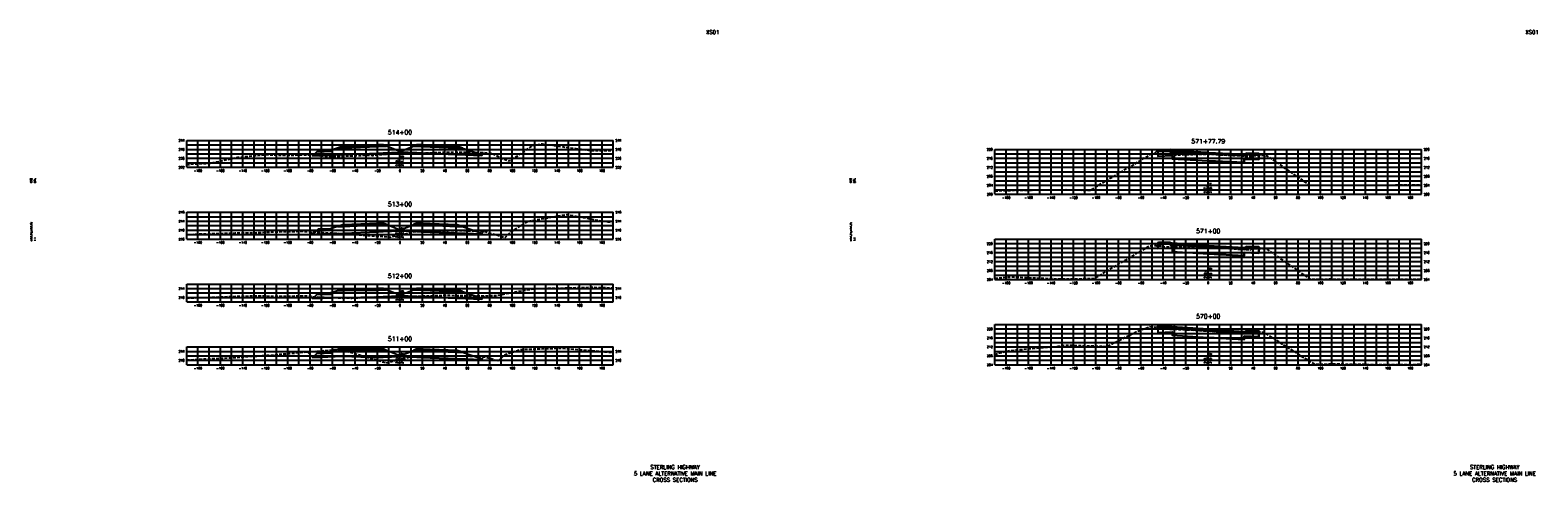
# Model space of a CAD drawing. Extents: x 37 to 10140, y -1968 to 9206.
# Tile 103 of 105: x 8067 to 9410, y 6776 to 7178. Entities that reach past the tile are written whole.
import ezdxf
from ezdxf.enums import TextEntityAlignment as Align

# ---------------------------------------------------------------- set-up
doc = ezdxf.new("R2010")
doc.units = 0
doc.header["$LTSCALE"] = 20
doc.header["$MEASUREMENT"] = 0
doc.linetypes.add('HIDDEN_050%', pattern=[0.1875, 0.125, -0.0625])
for name, color, linetype in [('S-AT-TXT175', 6, 'Continuous'), ('S-AT-TXT80', 1, 'Continuous'), ('XDATUM', 3, 'Continuous'), ('XEG', 1, 'HIDDEN_050%'), ('XFG', 2, 'Continuous'), ('XGRID', 251, 'Continuous'), ('XGRIDT', 2, 'Continuous'), ('XREF-BORDER', 7, 'Continuous')]:
    doc.layers.add(name, color=color, linetype=linetype)
doc.styles.add('L100', font='simplex.shx', dxfattribs={"height": 2})
doc.styles.add('L175', font='ROMANSM.shx', dxfattribs={"height": 3.5})
doc.styles.add('L80', font='ROMANSM.shx', dxfattribs={"height": 1.6})

# ---------------------------------------------------------------- blocks, each defined once
blk = doc.blocks.new('03025_00_att1')
at = {"layer": 'S-AT-TXT175', "style": 'L175'}
for tag, p in [('NUM', (32.402, 20.822)), ('LINE1', (30.64, 1.444)), ('LINE2', (30.64, 1.161)), ('LINE3', (30.64, 0.877))]:
    blk.add_attdef(tag, text='', height=0.175, dxfattribs=at).set_placement(p, align=Align.CENTER)
at = {"layer": 'S-AT-TXT80', "style": 'L80'}
for tag, p in [('DESIGNED', (2.094, 14.201)), ('CHECKED', (2.265, 14.201)), ('DRAFTED', (2.436, 14.201)), ('PCTB', (2.094, 11.605)), ('PSCALE', (2.265, 11.605)), ('PVIEW', (2.436, 11.605))]:
    blk.add_attdef(tag, p, '', height=0.08, rotation=90, dxfattribs=at)

msp = doc.modelspace()

# ---------------------------------------------------------------- linework, layer by layer
at = {"layer": 'XDATUM', "flags": 128}
for points in [[(8318, 7066.7), (8318.4, 7066.3), (8345, 7067.3), (8377, 7068.6), (8381, 7068.8), (8396, 7069.4), (8411, 7068.8), (8415, 7068.6), (8447, 7067.3), (8469, 7066.5), (8469, 7067.4), (8470.8, 7069.2)], [(9067.8, 7068.1), (9071, 7071.3), (9071, 7066), (9084, 7066.5), (9084, 7063.5), (9116, 7061.9), (9148, 7060.4), (9148, 7063.4), (9161, 7062.9), (9161, 7068.3), (9162.5, 7066.8)], [(8316, 6998.7), (8318.4, 6996.3), (8345, 6997.3), (8377, 6998.6), (8381, 6998.8), (8396, 6999.4), (8411, 6998.8), (8415, 6998.6), (8447, 6997.3), (8469, 6996.5), (8469, 6997.4), (8470.7, 6999)], [(9068.4, 6986.2), (9071, 6988.8), (9071, 6983.5), (9084, 6984), (9084, 6980.9), (9116, 6979), (9148, 6977.1), (9148, 6980.2), (9161, 6979.6), (9161, 6985), (9162.3, 6983.7)], [(8316.3, 6941.1), (8318.4, 6939.1), (8345, 6940.1), (8377, 6940.6), (8381, 6940.8), (8396, 6941.4), (8411, 6940.8), (8415, 6940.6), (8447, 6939.3), (8469, 6938.5), (8469, 6939.4), (8471.2, 6941.6)], [(9070.3, 6913.5), (9071, 6914.2), (9071, 6908.9), (9084, 6909.4), (9084, 6906.3), (9116, 6904.4), (9148, 6902.5), (9148, 6905.6), (9161, 6905), (9161, 6910.4), (9162.1, 6909.3)], [(8313.6, 6891.5), (8318.4, 6886.6), (8345, 6887.7), (8377, 6886.6), (8381, 6886.8), (8396, 6887.4), (8411, 6886.8), (8415, 6886.6), (8447, 6885.3), (8469, 6884.5), (8469, 6885.4), (8470.7, 6887.1)]]:
    msp.add_lwpolyline(points, dxfattribs=at)
at = {"layer": 'XEG', "flags": 128}
for points in [[(8206, 7058.2), (8211.3, 7059), (8227.1, 7059.7), (8251.5, 7064.9), (8276.3, 7067.3), (8292.7, 7066.7), (8312.1, 7067.2), (8325.4, 7066.2), (8328.2, 7065.9), (8337.9, 7065.7), (8367.9, 7066.9), (8371.3, 7066.6), (8371.7, 7066.6), (8372.5, 7066.7), (8384.3, 7067.7), (8386, 7067.9), (8386.2, 7068), (8396, 7068.2), (8403.8, 7068.4), (8410.9, 7068.5), (8426.7, 7069.1), (8439.4, 7069.6), (8463.6, 7069.3), (8470.5, 7069.2), (8474.3, 7069), (8475.8, 7068.8), (8477.5, 7068.7), (8487.4, 7063.9), (8493.2, 7061.7), (8500.4, 7065.9), (8514.5, 7075.5), (8522.2, 7076.9), (8522.6, 7076.8), (8566.7, 7070.9), (8570.9, 7071), (8574.2, 7071), (8583.1, 7071.1), (8586, 7071.1)], [(8926, 7035.1), (8941.2, 7035.5), (8954, 7035.7), (8989.2, 7036.1), (9001.8, 7035.8), (9011, 7035.6), (9021, 7041.7), (9064.9, 7067.6), (9066.1, 7068), (9066.4, 7068.2), (9074.8, 7067.9), (9076.5, 7067.9), (9076.7, 7067.7), (9077.3, 7066.7), (9084.2, 7067), (9115.9, 7067.8), (9116, 7067.8), (9122.9, 7067.4), (9154.7, 7065.7), (9154.8, 7065.8), (9155.5, 7066.5), (9163.5, 7066.8), (9165.5, 7066.9), (9166.1, 7066.8), (9168.2, 7066.3), (9199.6, 7044.7), (9206, 7040.2), (9214.4, 7040.1), (9229.3, 7040), (9244.3, 7040), (9277.3, 7040.2), (9292.7, 7040.3), (9306, 7040.4)], [(8206, 6996.1), (8219.4, 6996.7), (8249.3, 6997.5), (8264.3, 6997.6), (8281.1, 6998.4), (8300.4, 6998.9), (8309.8, 6999), (8343.2, 6997.1), (8387.8, 6993.8), (8395.8, 6995.8), (8396, 6995.9), (8406.8, 6997.9), (8408.1, 6998.4), (8409.3, 6998.7), (8426.6, 6999.4), (8438.5, 6999.8), (8457, 6999.5), (8468.5, 6999.3), (8470.4, 6999.1), (8471.7, 6998.8), (8477.8, 6997), (8479.9, 6996.4), (8489.7, 6993.4), (8494.9, 6998.4), (8509.8, 7007.9), (8544.3, 7014), (8575.6, 7008.2), (8586, 7006.6)], [(8926, 6957.1), (8938.4, 6958.2), (8941.2, 6958.3), (8986, 6956.5), (8989.2, 6956.5), (8992.4, 6956.5), (9014.5, 6957), (9021.6, 6961.2), (9043.1, 6973.9), (9063.2, 6985.7), (9064.6, 6986), (9065.8, 6986.3), (9069.9, 6986.1), (9075.9, 6986), (9076.3, 6985.4), (9076.6, 6985), (9100.8, 6985.1), (9115.5, 6984.8), (9116, 6984.7), (9140.4, 6983.3), (9154.1, 6982.6), (9154.5, 6983.2), (9154.8, 6983.5), (9158.5, 6983.6), (9165.2, 6983.7), (9166.9, 6983.5), (9167.7, 6983.3), (9181.8, 6973.7), (9198.1, 6962.4), (9207, 6956.2), (9224.9, 6956.5), (9229.3, 6956.4), (9271.9, 6956.2), (9277.3, 6956.2), (9306, 6956.3)], [(8206, 6939.6), (8222.3, 6940), (8250.1, 6941.1), (8271.5, 6941.5), (8282, 6941.2), (8313.2, 6941.4), (8320.7, 6940.7), (8326.1, 6940.2), (8333.3, 6940), (8353.1, 6939.5), (8368.6, 6940.1), (8369.7, 6940.2), (8369.9, 6940.3), (8371.9, 6940.4), (8385.7, 6940.8), (8389.9, 6940.9), (8396, 6940.9), (8402, 6941), (8407.8, 6941), (8420.1, 6941.5), (8436.9, 6942), (8453.9, 6941.8), (8467, 6941.5), (8473.9, 6941.6), (8481.7, 6941.7), (8491.9, 6943.7), (8500.1, 6945.3), (8508.1, 6946.7), (8517.3, 6947.9), (8566.1, 6949.1), (8566.5, 6949.2), (8568.1, 6949.1), (8586, 6948.6)], [(8926, 6889.3), (8934.6, 6891.7), (8939.4, 6892.8), (8984, 6896.7), (8987.4, 6897.4), (8992.6, 6897.5), (9025.7, 6896.4), (9051.9, 6909.4), (9061.9, 6913.4), (9063.3, 6913.5), (9063.7, 6914), (9067.9, 6913.7), (9074, 6913.2), (9074.4, 6912.6), (9074.7, 6912.2), (9098.7, 6911.2), (9113.8, 6910.3), (9116, 6910.2), (9138.8, 6908.7), (9152, 6908), (9152.5, 6908.7), (9152.8, 6909), (9159.6, 6909.2), (9162.8, 6909.3), (9165, 6909), (9165.9, 6908.8), (9197.6, 6888.6), (9211.2, 6880.5), (9224, 6880.8), (9227.6, 6880.8), (9231, 6880.8), (9275.6, 6880.2), (9280.3, 6880.2), (9306, 6880.5)], [(8206, 6884.3), (8217.5, 6885.1), (8244.5, 6886.2), (8280.7, 6888.7), (8293.7, 6889.8), (8339.1, 6893.7), (8342.1, 6893.9), (8342.9, 6893.9), (8343.9, 6893.6), (8384, 6881.7), (8395.3, 6884.5), (8396, 6884.7), (8404, 6886.9), (8406, 6887.2), (8407.8, 6887.5), (8422.6, 6887.9), (8436.1, 6888.1), (8452.7, 6887.9), (8465.5, 6887.7), (8468.6, 6887.4), (8470.7, 6887.1), (8477.2, 6885.5), (8483.7, 6883.5), (8489.2, 6888.9), (8503.1, 6893.7), (8539.5, 6894.9), (8560.7, 6893.2), (8582.8, 6891.3), (8586, 6891.2)]]:
    msp.add_lwpolyline(points, dxfattribs=at)
at = {"layer": 'XFG', "flags": 128}
for points in [[(8318.4, 7066.3), (8318.4, 7066.3), (8318, 7066.7)], [(8396, 7070.1), (8384, 7074.9), (8381, 7074.8), (8377, 7074.6), (8345, 7073.3), (8340.4, 7073.2), (8335, 7071.4), (8335, 7070.4), (8322, 7069.8), (8318.4, 7066.3), (8345, 7067.3), (8377, 7068.6), (8381, 7068.8), (8396, 7069.4), (8396, 7070.1)], [(8335, 7071.4), (8334, 7071.3), (8334, 7071), (8324, 7070.6), (8324, 7070.9), (8323, 7070.9), (8322, 7069.8), (8335, 7070.4), (8335, 7071.4)], [(8334, 7071.3), (8324, 7070.9), (8324, 7070.6), (8334, 7071), (8334, 7071.3)], [(8381, 7075.1), (8377, 7075), (8345, 7073.7), (8345, 7074.7), (8340.4, 7073.2), (8345, 7073.3), (8377, 7074.6), (8381, 7074.8), (8384, 7074.9), (8381, 7076.1), (8381, 7075.1)], [(8381, 7076.1), (8377, 7076), (8345, 7074.7), (8345, 7074.3), (8377, 7075.6), (8381, 7075.8), (8381, 7076.1)], [(8381, 7075.8), (8377, 7075.6), (8345, 7074.3), (8345, 7073.7), (8377, 7075), (8381, 7075.1), (8381, 7075.8)], [(8396, 7070.1), (8408, 7074.9), (8411, 7074.8), (8415, 7074.6), (8447, 7073.3), (8451.6, 7073.2), (8469, 7067.4), (8469, 7066.5), (8447, 7067.3), (8415, 7068.6), (8411, 7068.8), (8396, 7069.4)], [(8411, 7076.1), (8408, 7074.9), (8411, 7074.8), (8415, 7074.6), (8447, 7073.3), (8451.6, 7073.2), (8447, 7074.7), (8447, 7073.7), (8415, 7075), (8411, 7075.1), (8411, 7076.1)], [(8411, 7076.1), (8411, 7075.8), (8415, 7075.6), (8447, 7074.3), (8447, 7074.7), (8415, 7076), (8411, 7076.1)], [(8411, 7075.8), (8411, 7075.1), (8415, 7075), (8447, 7073.7), (8447, 7074.3), (8415, 7075.6), (8411, 7075.8)], [(8469, 7067.4), (8469, 7067.4), (8470.8, 7069.2)], [(9071, 7071.3), (9071, 7071.3), (9067.8, 7068.1)], [(9082, 7071.4), (9072, 7071), (9072, 7071.4), (9071, 7071.3), (9071, 7070), (9082, 7070.4), (9082, 7071.4)], [(9116, 7067.9), (9084, 7069.5), (9082, 7069.4), (9082, 7070.4), (9071, 7070), (9071, 7066), (9084, 7066.5), (9084, 7063.5), (9116, 7061.9)], [(9082, 7071.8), (9072, 7071.4), (9072, 7071), (9082, 7071.4), (9082, 7071.8)], [(9082, 7071.8), (9082, 7069.9), (9082.8, 7069.9), (9084, 7069.8), (9084, 7070.8), (9084, 7070.8), (9082.8, 7070.9), (9082.5, 7071.3), (9082.2, 7071.7), (9082, 7071.8)], [(9116, 7068.3), (9084, 7069.8), (9082, 7069.9), (9082, 7069.4), (9084, 7069.5), (9116, 7067.9)], [(9116, 7069.3), (9084, 7070.8), (9084, 7070.5), (9116, 7068.9)], [(9116, 7068.9), (9084, 7070.5), (9084, 7069.8), (9116, 7068.3)], [(9116, 7069.3), (9148, 7067.7), (9148, 7067.4), (9116, 7068.9)], [(9116, 7068.9), (9148, 7067.4), (9148, 7066.7), (9116, 7068.3)], [(9116, 7068.3), (9148, 7066.7), (9148, 7066.7), (9150, 7066.8), (9150, 7066.3), (9148, 7066.4), (9116, 7067.9)], [(9116, 7067.9), (9148, 7066.4), (9150, 7066.3), (9150, 7067.4), (9161, 7066.9), (9161, 7062.9), (9148, 7063.4), (9148, 7060.4), (9116, 7061.9)], [(9150, 7068.7), (9150, 7066.8), (9149.2, 7066.8), (9148, 7066.7), (9148, 7067.7), (9148, 7067.7), (9149.2, 7067.8), (9149.5, 7068.3), (9149.8, 7068.6), (9150, 7068.7)], [(9150, 7068.7), (9150, 7068.4), (9160, 7068), (9160, 7068.3), (9150, 7068.7)], [(9150, 7068.4), (9150, 7067.4), (9161, 7066.9), (9161, 7068.3), (9160, 7068.3), (9160, 7068), (9150, 7068.4)], [(9161, 7068.3), (9161, 7068.3), (9162.5, 7066.8)], [(8318.4, 6996.3), (8318.4, 6996.3), (8316, 6998.7)], [(8396, 7000.1), (8384, 7004.9), (8381, 7004.8), (8377, 7004.6), (8345, 7003.3), (8340.4, 7003.2), (8335, 7001.4), (8335, 7000.4), (8322, 6999.8), (8318.4, 6996.3), (8345, 6997.3), (8377, 6998.6), (8381, 6998.8), (8396, 6999.4), (8396, 7000.1)], [(8335, 7001.4), (8334, 7001.3), (8334, 7001), (8324, 7000.6), (8324, 7000.9), (8323, 7000.9), (8322, 6999.8), (8335, 7000.4), (8335, 7001.4)], [(8334, 7001.3), (8324, 7000.9), (8324, 7000.6), (8334, 7001), (8334, 7001.3)], [(8381, 7005.1), (8377, 7005), (8345, 7003.7), (8345, 7004.7), (8340.4, 7003.2), (8345, 7003.3), (8377, 7004.6), (8381, 7004.8), (8384, 7004.9), (8381, 7006.1), (8381, 7005.1)], [(8381, 7006.1), (8377, 7006), (8345, 7004.7), (8345, 7004.3), (8377, 7005.6), (8381, 7005.8), (8381, 7006.1)], [(8381, 7005.8), (8377, 7005.6), (8345, 7004.3), (8345, 7003.7), (8377, 7005), (8381, 7005.1), (8381, 7005.8)], [(8396, 7000.1), (8408, 7004.9), (8411, 7004.8), (8415, 7004.6), (8447, 7003.3), (8451.6, 7003.2), (8469, 6997.4), (8469, 6996.5), (8447, 6997.3), (8415, 6998.6), (8411, 6998.8), (8396, 6999.4)], [(8411, 7006.1), (8408, 7004.9), (8411, 7004.8), (8415, 7004.6), (8447, 7003.3), (8451.6, 7003.2), (8447, 7004.7), (8447, 7003.7), (8415, 7005), (8411, 7005.1), (8411, 7006.1)], [(8411, 7006.1), (8411, 7005.8), (8415, 7005.6), (8447, 7004.3), (8447, 7004.7), (8415, 7006), (8411, 7006.1)], [(8411, 7005.8), (8411, 7005.1), (8415, 7005), (8447, 7003.7), (8447, 7004.3), (8415, 7005.6), (8411, 7005.8)], [(8469, 6997.4), (8469, 6997.4), (8470.7, 6999)], [(9071, 6988.8), (9071, 6988.8), (9068.4, 6986.2)], [(9082, 6988.9), (9072, 6988.5), (9072, 6988.9), (9071, 6988.8), (9071, 6987.5), (9082, 6987.9), (9082, 6988.9)], [(9116, 6985), (9084, 6986.9), (9082, 6986.9), (9082, 6987.9), (9071, 6987.5), (9071, 6983.5), (9084, 6984), (9084, 6980.9), (9116, 6979)], [(9082, 6989.3), (9072, 6988.9), (9072, 6988.5), (9082, 6988.9), (9082, 6989.3)], [(9082, 6989.3), (9082, 6987.4), (9082.8, 6987.3), (9084, 6987.3), (9084, 6988.3), (9084, 6988.3), (9082.8, 6988.3), (9082.5, 6988.8), (9082.2, 6989.1), (9082, 6989.3)], [(9116, 6985.4), (9084, 6987.3), (9082, 6987.4), (9082, 6986.9), (9084, 6986.9), (9116, 6985)], [(9116, 6986.4), (9084, 6988.3), (9084, 6987.9), (9116, 6986)], [(9116, 6986), (9084, 6987.9), (9084, 6987.3), (9116, 6985.4)], [(9116, 6986.4), (9148, 6984.4), (9148, 6984.1), (9116, 6986)], [(9116, 6986), (9148, 6984.1), (9148, 6983.4), (9116, 6985.4)], [(9116, 6985.4), (9148, 6983.4), (9148, 6983.4), (9150, 6983.5), (9150, 6983), (9148, 6983.1), (9116, 6985)], [(9116, 6985), (9148, 6983.1), (9150, 6983), (9150, 6984.1), (9161, 6983.6), (9161, 6979.6), (9148, 6980.2), (9148, 6977.1), (9116, 6979)], [(9150, 6985.4), (9150, 6983.5), (9149.2, 6983.5), (9148, 6983.4), (9148, 6984.4), (9148, 6984.4), (9149.2, 6984.5), (9149.5, 6985), (9149.8, 6985.3), (9150, 6985.4)], [(9150, 6985.4), (9150, 6985.1), (9160, 6984.7), (9160, 6985), (9150, 6985.4)], [(9150, 6985.1), (9150, 6984.1), (9161, 6983.6), (9161, 6985), (9160, 6985), (9160, 6984.7), (9150, 6985.1)], [(9161, 6985), (9161, 6985), (9162.3, 6983.7)], [(8396, 6942.1), (8384, 6946.9), (8381, 6946.8), (8377, 6946.6), (8345, 6946.1), (8340.4, 6945.9), (8335, 6944.1), (8335, 6943.1), (8322, 6942.6), (8318.4, 6939.1), (8345, 6940.1), (8377, 6940.6), (8381, 6940.8), (8396, 6941.4), (8396, 6942.1)], [(8335, 6944.1), (8334, 6944.1), (8334, 6943.7), (8324, 6943.3), (8324, 6943.7), (8323, 6943.6), (8322, 6942.6), (8335, 6943.1), (8335, 6944.1)], [(8334, 6944.1), (8324, 6943.7), (8324, 6943.3), (8334, 6943.7), (8334, 6944.1)], [(8381, 6947.1), (8377, 6947), (8345, 6946.5), (8345, 6947.5), (8340.4, 6945.9), (8345, 6946.1), (8377, 6946.6), (8381, 6946.8), (8384, 6946.9), (8381, 6948.1), (8381, 6947.1)], [(8381, 6948.1), (8377, 6948), (8345, 6947.5), (8345, 6947.1), (8377, 6947.6), (8381, 6947.8), (8381, 6948.1)], [(8381, 6947.8), (8377, 6947.6), (8345, 6947.1), (8345, 6946.5), (8377, 6947), (8381, 6947.1), (8381, 6947.8)], [(8396, 6942.1), (8408, 6946.9), (8411, 6946.8), (8415, 6946.6), (8447, 6945.3), (8451.6, 6945.2), (8469, 6939.4), (8469, 6938.5), (8447, 6939.3), (8415, 6940.6), (8411, 6940.8), (8396, 6941.4)], [(8411, 6948.1), (8408, 6946.9), (8411, 6946.8), (8415, 6946.6), (8447, 6945.3), (8451.6, 6945.2), (8447, 6946.7), (8447, 6945.7), (8415, 6947), (8411, 6947.1), (8411, 6948.1)], [(8411, 6948.1), (8411, 6947.8), (8415, 6947.6), (8447, 6946.3), (8447, 6946.7), (8415, 6948), (8411, 6948.1)], [(8411, 6947.8), (8411, 6947.1), (8415, 6947), (8447, 6945.7), (8447, 6946.3), (8415, 6947.6), (8411, 6947.8)], [(8318.4, 6939.1), (8318.4, 6939.1), (8316.3, 6941.1)], [(8469, 6939.4), (8469, 6939.4), (8471.2, 6941.6)], [(9071, 6914.2), (9071, 6914.2), (9070.3, 6913.5)], [(9082, 6914.3), (9072, 6913.9), (9072, 6914.3), (9071, 6914.2), (9071, 6912.9), (9082, 6913.3), (9082, 6914.3)], [(9116, 6910.4), (9084, 6912.3), (9082, 6912.3), (9082, 6913.3), (9071, 6912.9), (9071, 6908.9), (9084, 6909.4), (9084, 6906.3), (9116, 6904.4)], [(9082, 6914.7), (9072, 6914.3), (9072, 6913.9), (9082, 6914.3), (9082, 6914.7)], [(9082, 6914.7), (9082, 6912.8), (9082.8, 6912.7), (9084, 6912.7), (9084, 6913.7), (9084, 6913.7), (9082.8, 6913.7), (9082.5, 6914.2), (9082.2, 6914.5), (9082, 6914.7)], [(9116, 6910.8), (9084, 6912.7), (9082, 6912.8), (9082, 6912.3), (9084, 6912.3), (9116, 6910.4)], [(9116, 6911.8), (9084, 6913.7), (9084, 6913.3), (9116, 6911.4)], [(9116, 6911.4), (9084, 6913.3), (9084, 6912.7), (9116, 6910.8)], [(9116, 6911.8), (9148, 6909.8), (9148, 6909.5), (9116, 6911.4)], [(9116, 6911.4), (9148, 6909.5), (9148, 6908.8), (9116, 6910.8)], [(9116, 6910.8), (9148, 6908.8), (9148, 6908.8), (9150, 6908.9), (9150, 6908.4), (9148, 6908.5), (9116, 6910.4)], [(9116, 6910.4), (9148, 6908.5), (9150, 6908.4), (9150, 6909.5), (9161, 6909), (9161, 6905), (9148, 6905.6), (9148, 6902.5), (9116, 6904.4)], [(9150, 6910.8), (9150, 6908.9), (9149.2, 6908.9), (9148, 6908.8), (9148, 6909.8), (9148, 6909.8), (9149.2, 6909.9), (9149.5, 6910.4), (9149.8, 6910.7), (9150, 6910.8)], [(9150, 6910.8), (9150, 6910.5), (9160, 6910.1), (9160, 6910.4), (9150, 6910.8)], [(9150, 6910.5), (9150, 6909.5), (9161, 6909), (9161, 6910.4), (9160, 6910.4), (9160, 6910.1), (9150, 6910.5)], [(9161, 6910.4), (9161, 6910.4), (9162.1, 6909.3)], [(8318.4, 6886.6), (8318.4, 6886.6), (8313.6, 6891.5)], [(8396, 6888.1), (8384, 6892.9), (8381, 6892.8), (8377, 6892.6), (8345, 6893.7), (8340.4, 6893.5), (8335, 6891.7), (8335, 6890.7), (8322, 6890.2), (8318.4, 6886.6), (8345, 6887.7), (8377, 6886.6), (8381, 6886.8), (8396, 6887.4), (8396, 6888.1)], [(8335, 6891.7), (8334, 6891.7), (8334, 6891.3), (8324, 6890.9), (8324, 6891.3), (8323, 6891.2), (8322, 6890.2), (8335, 6890.7), (8335, 6891.7)], [(8334, 6891.7), (8324, 6891.3), (8324, 6890.9), (8334, 6891.3), (8334, 6891.7)], [(8381, 6893.1), (8377, 6893), (8345, 6894.1), (8345, 6895.1), (8340.4, 6893.5), (8345, 6893.7), (8377, 6892.6), (8381, 6892.8), (8384, 6892.9), (8381, 6894.1), (8381, 6893.1)], [(8381, 6894.1), (8377, 6894), (8345, 6895.1), (8345, 6894.7), (8377, 6893.6), (8381, 6893.8), (8381, 6894.1)], [(8381, 6893.8), (8377, 6893.6), (8345, 6894.7), (8345, 6894.1), (8377, 6893), (8381, 6893.1), (8381, 6893.8)], [(8396, 6888.1), (8408, 6892.9), (8411, 6892.8), (8415, 6892.6), (8447, 6891.3), (8451.6, 6891.2), (8469, 6885.4), (8469, 6884.5), (8447, 6885.3), (8415, 6886.6), (8411, 6886.8), (8396, 6887.4)], [(8411, 6894.1), (8408, 6892.9), (8411, 6892.8), (8415, 6892.6), (8447, 6891.3), (8451.6, 6891.2), (8447, 6892.7), (8447, 6891.7), (8415, 6893), (8411, 6893.1), (8411, 6894.1)], [(8411, 6894.1), (8411, 6893.8), (8415, 6893.6), (8447, 6892.3), (8447, 6892.7), (8415, 6894), (8411, 6894.1)], [(8411, 6893.8), (8411, 6893.1), (8415, 6893), (8447, 6891.7), (8447, 6892.3), (8415, 6893.6), (8411, 6893.8)], [(8469, 6885.4), (8469, 6885.4), (8470.7, 6887.1)]]:
    msp.add_lwpolyline(points, dxfattribs=at)
at = {"layer": 'XGRID'}
for p, q in [((8206, 7056), (8206, 7080)), ((8206, 7080), (8586, 7080)), ((8216, 7056), (8216, 7080)), ((8226, 7056), (8226, 7080)), ((8236, 7056), (8236, 7080)), ((8246, 7056), (8246, 7080)), ((8256, 7056), (8256, 7080)), ((8266, 7056), (8266, 7080)), ((8276, 7056), (8276, 7080)), ((8286, 7056), (8286, 7080)), ((8296, 7056), (8296, 7080)), ((8306, 7056), (8306, 7080)), ((8316, 7056), (8316, 7080)), ((8326, 7056), (8326, 7080)), ((8336, 7056), (8336, 7080)), ((8346, 7056), (8346, 7080)), ((8356, 7056), (8356, 7080)), ((8366, 7056), (8366, 7080)), ((8376, 7056), (8376, 7080)), ((8386, 7056), (8386, 7080)), ((8396, 7056), (8396, 7080)), ((8406, 7056), (8406, 7080)), ((8416, 7056), (8416, 7080)), ((8426, 7056), (8426, 7080)), ((8436, 7056), (8436, 7080)), ((8446, 7056), (8446, 7080)), ((8456, 7056), (8456, 7080)), ((8466, 7056), (8466, 7080)), ((8476, 7056), (8476, 7080)), ((8486, 7056), (8486, 7080)), ((8496, 7056), (8496, 7080)), ((8506, 7056), (8506, 7080)), ((8516, 7056), (8516, 7080)), ((8526, 7056), (8526, 7080)), ((8536, 7056), (8536, 7080)), ((8546, 7056), (8546, 7080)), ((8556, 7056), (8556, 7080)), ((8566, 7056), (8566, 7080)), ((8576, 7056), (8576, 7080)), ((8586, 7056), (8586, 7080)), ((8206, 7076), (8586, 7076)), ((8206, 7072), (8586, 7072)), ((8206, 7068), (8586, 7068)), ((8926, 7032), (8926, 7072)), ((8926, 7072), (9306, 7072)), ((8926, 7068), (9306, 7068)), ((8936, 7032), (8936, 7072)), ((8946, 7032), (8946, 7072)), ((8956, 7032), (8956, 7072)), ((8966, 7032), (8966, 7072)), ((8976, 7032), (8976, 7072)), ((8986, 7032), (8986, 7072)), ((8996, 7032), (8996, 7072)), ((9006, 7032), (9006, 7072)), ((9016, 7032), (9016, 7072)), ((9026, 7032), (9026, 7072)), ((9036, 7032), (9036, 7072)), ((9046, 7032), (9046, 7072)), ((9056, 7032), (9056, 7072)), ((9066, 7032), (9066, 7072)), ((9076, 7032), (9076, 7072)), ((9086, 7032), (9086, 7072)), ((9096, 7032), (9096, 7072)), ((9106, 7032), (9106, 7072)), ((9116, 7032), (9116, 7072)), ((9126, 7032), (9126, 7072)), ((9136, 7032), (9136, 7072)), ((9146, 7032), (9146, 7072)), ((9156, 7032), (9156, 7072)), ((9166, 7032), (9166, 7072)), ((9176, 7032), (9176, 7072)), ((9186, 7032), (9186, 7072)), ((9196, 7032), (9196, 7072)), ((9206, 7032), (9206, 7072)), ((9216, 7032), (9216, 7072)), ((9226, 7032), (9226, 7072)), ((9236, 7032), (9236, 7072)), ((9246, 7032), (9246, 7072)), ((9256, 7032), (9256, 7072)), ((9266, 7032), (9266, 7072)), ((9276, 7032), (9276, 7072)), ((9286, 7032), (9286, 7072)), ((9296, 7032), (9296, 7072)), ((9306, 7032), (9306, 7072)), ((8206, 7064), (8586, 7064)), ((8206, 7060), (8586, 7060)), ((8206, 7056), (8586, 7056)), ((8926, 7064), (9306, 7064)), ((8926, 7060), (9306, 7060)), ((8926, 7056), (9306, 7056)), ((8926, 7052), (9306, 7052)), ((8926, 7048), (9306, 7048)), ((8926, 7044), (9306, 7044)), ((8926, 7040), (9306, 7040)), ((8926, 7036), (9306, 7036)), ((8926, 7032), (9306, 7032)), ((8206, 6992), (8206, 7016)), ((8206, 7016), (8586, 7016)), ((8206, 7012), (8586, 7012)), ((8216, 6992), (8216, 7016)), ((8226, 6992), (8226, 7016)), ((8236, 6992), (8236, 7016)), ((8246, 6992), (8246, 7016)), ((8256, 6992), (8256, 7016)), ((8266, 6992), (8266, 7016)), ((8276, 6992), (8276, 7016)), ((8286, 6992), (8286, 7016)), ((8296, 6992), (8296, 7016)), ((8306, 6992), (8306, 7016)), ((8316, 6992), (8316, 7016)), ((8326, 6992), (8326, 7016)), ((8336, 6992), (8336, 7016)), ((8346, 6992), (8346, 7016)), ((8356, 6992), (8356, 7016)), ((8366, 6992), (8366, 7016)), ((8376, 6992), (8376, 7016)), ((8386, 6992), (8386, 7016)), ((8396, 6992), (8396, 7016)), ((8406, 6992), (8406, 7016)), ((8416, 6992), (8416, 7016)), ((8426, 6992), (8426, 7016)), ((8436, 6992), (8436, 7016)), ((8446, 6992), (8446, 7016)), ((8456, 6992), (8456, 7016)), ((8466, 6992), (8466, 7016)), ((8476, 6992), (8476, 7016)), ((8486, 6992), (8486, 7016)), ((8496, 6992), (8496, 7016)), ((8506, 6992), (8506, 7016)), ((8516, 6992), (8516, 7016)), ((8526, 6992), (8526, 7016)), ((8536, 6992), (8536, 7016)), ((8546, 6992), (8546, 7016)), ((8556, 6992), (8556, 7016)), ((8566, 6992), (8566, 7016)), ((8576, 6992), (8576, 7016)), ((8586, 6992), (8586, 7016)), ((8206, 7008), (8586, 7008)), ((8206, 7004), (8586, 7004)), ((8206, 7000), (8586, 7000)), ((8206, 6996), (8586, 6996)), ((8206, 6992), (8586, 6992)), ((8926, 6956), (8926, 6992)), ((8926, 6992), (9306, 6992)), ((8926, 6988), (9306, 6988)), ((8926, 6984), (9306, 6984)), ((8936, 6956), (8936, 6992)), ((8946, 6956), (8946, 6992)), ((8956, 6956), (8956, 6992)), ((8966, 6956), (8966, 6992)), ((8976, 6956), (8976, 6992)), ((8986, 6956), (8986, 6992)), ((8996, 6956), (8996, 6992)), ((9006, 6956), (9006, 6992)), ((9016, 6956), (9016, 6992)), ((9026, 6956), (9026, 6992)), ((9036, 6956), (9036, 6992)), ((9046, 6956), (9046, 6992)), ((9056, 6956), (9056, 6992)), ((9066, 6956), (9066, 6992)), ((9076, 6956), (9076, 6992)), ((9086, 6956), (9086, 6992)), ((9096, 6956), (9096, 6992)), ((9106, 6956), (9106, 6992)), ((9116, 6956), (9116, 6992)), ((9126, 6956), (9126, 6992)), ((9136, 6956), (9136, 6992)), ((9146, 6956), (9146, 6992)), ((9156, 6956), (9156, 6992)), ((9166, 6956), (9166, 6992)), ((9176, 6956), (9176, 6992)), ((9186, 6956), (9186, 6992)), ((9196, 6956), (9196, 6992)), ((9206, 6956), (9206, 6992)), ((9216, 6956), (9216, 6992)), ((9226, 6956), (9226, 6992)), ((9236, 6956), (9236, 6992)), ((9246, 6956), (9246, 6992)), ((9256, 6956), (9256, 6992)), ((9266, 6956), (9266, 6992)), ((9276, 6956), (9276, 6992)), ((9286, 6956), (9286, 6992)), ((9296, 6956), (9296, 6992)), ((9306, 6956), (9306, 6992)), ((8926, 6980), (9306, 6980)), ((8926, 6976), (9306, 6976)), ((8926, 6972), (9306, 6972)), ((8926, 6968), (9306, 6968)), ((8926, 6964), (9306, 6964)), ((8926, 6960), (9306, 6960)), ((8206, 6936), (8206, 6952)), ((8206, 6952), (8586, 6952)), ((8206, 6948), (8586, 6948)), ((8206, 6944), (8586, 6944)), ((8216, 6936), (8216, 6952)), ((8226, 6936), (8226, 6952)), ((8236, 6936), (8236, 6952)), ((8246, 6936), (8246, 6952)), ((8256, 6936), (8256, 6952)), ((8266, 6936), (8266, 6952)), ((8276, 6936), (8276, 6952)), ((8286, 6936), (8286, 6952)), ((8296, 6936), (8296, 6952)), ((8306, 6936), (8306, 6952)), ((8316, 6936), (8316, 6952)), ((8326, 6936), (8326, 6952)), ((8336, 6936), (8336, 6952)), ((8346, 6936), (8346, 6952)), ((8356, 6936), (8356, 6952)), ((8366, 6936), (8366, 6952)), ((8376, 6936), (8376, 6952)), ((8386, 6936), (8386, 6952)), ((8396, 6936), (8396, 6952)), ((8406, 6936), (8406, 6952)), ((8416, 6936), (8416, 6952)), ((8426, 6936), (8426, 6952)), ((8436, 6936), (8436, 6952)), ((8446, 6936), (8446, 6952)), ((8456, 6936), (8456, 6952)), ((8466, 6936), (8466, 6952)), ((8476, 6936), (8476, 6952)), ((8486, 6936), (8486, 6952)), ((8496, 6936), (8496, 6952)), ((8506, 6936), (8506, 6952)), ((8516, 6936), (8516, 6952)), ((8526, 6936), (8526, 6952)), ((8536, 6936), (8536, 6952)), ((8546, 6936), (8546, 6952)), ((8556, 6936), (8556, 6952)), ((8566, 6936), (8566, 6952)), ((8576, 6936), (8576, 6952)), ((8586, 6936), (8586, 6952)), ((8926, 6956), (9306, 6956)), ((8206, 6940), (8586, 6940)), ((8206, 6936), (8586, 6936)), ((8926, 6880), (8926, 6916)), ((8926, 6916), (9306, 6916)), ((8926, 6912), (9306, 6912)), ((8926, 6908), (9306, 6908)), ((8926, 6904), (9306, 6904)), ((8936, 6880), (8936, 6916)), ((8946, 6880), (8946, 6916)), ((8956, 6880), (8956, 6916)), ((8966, 6880), (8966, 6916)), ((8976, 6880), (8976, 6916)), ((8986, 6880), (8986, 6916)), ((8996, 6880), (8996, 6916)), ((9006, 6880), (9006, 6916)), ((9016, 6880), (9016, 6916)), ((9026, 6880), (9026, 6916)), ((9036, 6880), (9036, 6916)), ((9046, 6880), (9046, 6916)), ((9056, 6880), (9056, 6916)), ((9066, 6880), (9066, 6916)), ((9076, 6880), (9076, 6916)), ((9086, 6880), (9086, 6916)), ((9096, 6880), (9096, 6916)), ((9106, 6880), (9106, 6916)), ((9116, 6880), (9116, 6916)), ((9126, 6880), (9126, 6916)), ((9136, 6880), (9136, 6916)), ((9146, 6880), (9146, 6916)), ((9156, 6880), (9156, 6916)), ((9166, 6880), (9166, 6916)), ((9176, 6880), (9176, 6916)), ((9186, 6880), (9186, 6916)), ((9196, 6880), (9196, 6916)), ((9206, 6880), (9206, 6916)), ((9216, 6880), (9216, 6916)), ((9226, 6880), (9226, 6916)), ((9236, 6880), (9236, 6916)), ((9246, 6880), (9246, 6916)), ((9256, 6880), (9256, 6916)), ((9266, 6880), (9266, 6916)), ((9276, 6880), (9276, 6916)), ((9286, 6880), (9286, 6916)), ((9296, 6880), (9296, 6916)), ((9306, 6880), (9306, 6916)), ((8206, 6880), (8206, 6896)), ((8206, 6896), (8586, 6896)), ((8206, 6892), (8586, 6892)), ((8216, 6880), (8216, 6896)), ((8226, 6880), (8226, 6896)), ((8236, 6880), (8236, 6896)), ((8246, 6880), (8246, 6896)), ((8256, 6880), (8256, 6896)), ((8266, 6880), (8266, 6896)), ((8276, 6880), (8276, 6896)), ((8286, 6880), (8286, 6896)), ((8296, 6880), (8296, 6896)), ((8306, 6880), (8306, 6896)), ((8316, 6880), (8316, 6896)), ((8326, 6880), (8326, 6896)), ((8336, 6880), (8336, 6896)), ((8346, 6880), (8346, 6896)), ((8356, 6880), (8356, 6896)), ((8366, 6880), (8366, 6896)), ((8376, 6880), (8376, 6896)), ((8386, 6880), (8386, 6896)), ((8396, 6880), (8396, 6896)), ((8406, 6880), (8406, 6896)), ((8416, 6880), (8416, 6896)), ((8426, 6880), (8426, 6896)), ((8436, 6880), (8436, 6896)), ((8446, 6880), (8446, 6896)), ((8456, 6880), (8456, 6896)), ((8466, 6880), (8466, 6896)), ((8476, 6880), (8476, 6896)), ((8486, 6880), (8486, 6896)), ((8496, 6880), (8496, 6896)), ((8506, 6880), (8506, 6896)), ((8516, 6880), (8516, 6896)), ((8526, 6880), (8526, 6896)), ((8536, 6880), (8536, 6896)), ((8546, 6880), (8546, 6896)), ((8556, 6880), (8556, 6896)), ((8566, 6880), (8566, 6896)), ((8576, 6880), (8576, 6896)), ((8586, 6880), (8586, 6896)), ((8926, 6900), (9306, 6900)), ((8926, 6896), (9306, 6896)), ((8926, 6892), (9306, 6892)), ((8206, 6888), (8586, 6888)), ((8206, 6884), (8586, 6884)), ((8206, 6880), (8586, 6880)), ((8926, 6888), (9306, 6888)), ((8926, 6884), (9306, 6884)), ((8926, 6880), (9306, 6880))]:
    msp.add_line(p, q, dxfattribs=at)

# ---------------------------------------------------------------- block references
at = {"layer": 'XREF-BORDER'}
ref = msp.add_blockref('03025_00_att1', (8026.4, 6758.2), dxfattribs=dict(at, xscale=20, yscale=20, zscale=20))
ref.add_attrib('LINE1', 'STERLING HIGHWAY', dxfattribs={"layer": 'S-AT-TXT175', "height": 3.5, "style": 'L175'}).set_placement((8641.1, 6787.1), align=Align.CENTER)
ref.add_attrib('LINE2', '5 LANE ALTERNATIVE MAIN LINE', dxfattribs={"layer": 'S-AT-TXT175', "height": 3.5, "style": 'L175'}).set_placement((8641.1, 6781.4), align=Align.CENTER)
ref.add_attrib('LINE3', 'CROSS SECTIONS', dxfattribs={"layer": 'S-AT-TXT175', "height": 3.5, "style": 'L175'}).set_placement((8641.1, 6775.8), align=Align.CENTER)
ref.add_attrib('NUM', 'XS01', dxfattribs={"layer": 'S-AT-TXT175', "height": 3.5, "style": 'L175'}).set_placement((8674.5, 7174.7), align=Align.CENTER)
ref.add_attrib('DESIGNED', 'CAB', (8068.3, 7042.2), dxfattribs={"layer": 'S-AT-TXT80', "height": 1.6, "rotation": 90, "style": 'L80'})
ref.add_attrib('CHECKED', 'DRL', (8071.7, 7042.2), dxfattribs={"layer": 'S-AT-TXT80', "height": 1.6, "rotation": 90, "style": 'L80'})
ref.add_attrib('PCTB', 'adot_hs,adot_fs', (8068.3, 6990.3), dxfattribs={"layer": 'S-AT-TXT80', "height": 1.6, "rotation": 90, "style": 'L80'})
ref.add_attrib('PSCALE', '1:1', (8071.7, 6990.3), dxfattribs={"layer": 'S-AT-TXT80', "height": 1.6, "rotation": 90, "style": 'L80'})
ref = msp.add_blockref('03025_00_att1', (8756.4, 6758.2), dxfattribs=dict(at, xscale=20, yscale=20, zscale=20))
ref.add_attrib('LINE1', 'STERLING HIGHWAY', dxfattribs={"layer": 'S-AT-TXT175', "height": 3.5, "style": 'L175'}).set_placement((9371.1, 6787.1), align=Align.CENTER)
ref.add_attrib('LINE2', '5 LANE ALTERNATIVE MAIN LINE', dxfattribs={"layer": 'S-AT-TXT175', "height": 3.5, "style": 'L175'}).set_placement((9371.1, 6781.4), align=Align.CENTER)
ref.add_attrib('LINE3', 'CROSS SECTIONS', dxfattribs={"layer": 'S-AT-TXT175', "height": 3.5, "style": 'L175'}).set_placement((9371.1, 6775.8), align=Align.CENTER)
ref.add_attrib('NUM', 'XS01', dxfattribs={"layer": 'S-AT-TXT175', "height": 3.5, "style": 'L175'}).set_placement((9404.5, 7174.7), align=Align.CENTER)
ref.add_attrib('DESIGNED', 'CAB', (8798.3, 7042.2), dxfattribs={"layer": 'S-AT-TXT80', "height": 1.6, "rotation": 90, "style": 'L80'})
ref.add_attrib('CHECKED', 'DRL', (8801.7, 7042.2), dxfattribs={"layer": 'S-AT-TXT80', "height": 1.6, "rotation": 90, "style": 'L80'})
ref.add_attrib('PCTB', 'adot_hs,adot_fs', (8798.3, 6990.3), dxfattribs={"layer": 'S-AT-TXT80', "height": 1.6, "rotation": 90, "style": 'L80'})
ref.add_attrib('PSCALE', '1:1', (8801.7, 6990.3), dxfattribs={"layer": 'S-AT-TXT80', "height": 1.6, "rotation": 90, "style": 'L80'})

# ---------------------------------------------------------------- texts
at = {"layer": 'XGRIDT', "style": 'L100'}
for s, p in [('244', (8204, 7080)), ('240', (8204, 7072)), ('236', (8204, 7064)), ('220', (8924, 7072)), ('216', (8924, 7064)), ('232', (8204, 7056)), ('212', (8924, 7056)), ('208', (8924, 7048)), ('204', (8924, 7040)), ('200', (8924, 7032)), ('248', (8204, 7016)), ('244', (8204, 7008)), ('240', (8204, 7000)), ('236', (8204, 6992)), ('220', (8924, 6988)), ('216', (8924, 6980)), ('212', (8924, 6972)), ('208', (8924, 6964)), ('204', (8924, 6956)), ('244', (8204, 6948)), ('240', (8204, 6940)), ('220', (8924, 6912)), ('216', (8924, 6904)), ('244', (8204, 6892)), ('212', (8924, 6896)), ('240', (8204, 6884)), ('208', (8924, 6888)), ('204', (8924, 6880))]:
    msp.add_text(s, height=2, dxfattribs=at).set_placement(p, align=Align.MIDDLE_RIGHT)
for s, p in [('514+00', (8396, 7084)), ('571+77.79', (9116, 7076)), ('513+00', (8396, 7020)), ('571+00', (9116, 6996)), ('512+00', (8396, 6956)), ('570+00', (9116, 6920)), ('511+00', (8396, 6900))]:
    msp.add_text(s, height=4, dxfattribs=at).set_placement(p, align=Align.BOTTOM_CENTER)
for s, p in [('244', (8588, 7080)), ('240', (8588, 7072)), ('236', (8588, 7064)), ('220', (9308, 7072)), ('216', (9308, 7064)), ('232', (8588, 7056)), ('212', (9308, 7056)), ('208', (9308, 7048)), ('204', (9308, 7040)), ('200', (9308, 7032)), ('248', (8588, 7016)), ('244', (8588, 7008)), ('240', (8588, 7000)), ('236', (8588, 6992)), ('220', (9308, 6988)), ('216', (9308, 6980)), ('212', (9308, 6972)), ('208', (9308, 6964)), ('204', (9308, 6956)), ('244', (8588, 6948)), ('240', (8588, 6940)), ('220', (9308, 6912)), ('216', (9308, 6904)), ('244', (8588, 6892)), ('212', (9308, 6896)), ('240', (8588, 6884)), ('208', (9308, 6888)), ('204', (9308, 6880))]:
    msp.add_text(s, height=2, dxfattribs=at).set_placement(p, align=Align.MIDDLE_LEFT)
for s, p in [('241.98', (8397, 7057)), ('218.64', (9117, 7033)), ('242.98', (8397, 6993)), ('219.18', (9117, 6957)), ('243.98', (8397, 6937)), ('244.98', (8397, 6881)), ('219.88', (9117, 6881))]:
    msp.add_text(s, height=2, rotation=90, dxfattribs=at).set_placement(p, align=Align.TOP_LEFT)
for s, p in [('-180', (8216, 7054)), ('-160', (8236, 7054)), ('-140', (8256, 7054)), ('-120', (8276, 7054)), ('-100', (8296, 7054)), ('-80', (8316, 7054)), ('-60', (8336, 7054)), ('-40', (8356, 7054)), ('-20', (8376, 7054)), ('0', (8396, 7054)), ('20', (8416, 7054)), ('40', (8436, 7054)), ('60', (8456, 7054)), ('80', (8476, 7054)), ('100', (8496, 7054)), ('120', (8516, 7054)), ('140', (8536, 7054)), ('160', (8556, 7054)), ('180', (8576, 7054)), ('-180', (8936, 7030)), ('-160', (8956, 7030)), ('-140', (8976, 7030)), ('-120', (8996, 7030)), ('-100', (9016, 7030)), ('-80', (9036, 7030)), ('-60', (9056, 7030)), ('-40', (9076, 7030)), ('-20', (9096, 7030)), ('0', (9116, 7030)), ('20', (9136, 7030)), ('40', (9156, 7030)), ('60', (9176, 7030)), ('80', (9196, 7030)), ('100', (9216, 7030)), ('120', (9236, 7030)), ('140', (9256, 7030)), ('160', (9276, 7030)), ('180', (9296, 7030)), ('-180', (8216, 6990)), ('-160', (8236, 6990)), ('-140', (8256, 6990)), ('-120', (8276, 6990)), ('-100', (8296, 6990)), ('-80', (8316, 6990)), ('-60', (8336, 6990)), ('-40', (8356, 6990)), ('-20', (8376, 6990)), ('0', (8396, 6990)), ('20', (8416, 6990)), ('40', (8436, 6990)), ('60', (8456, 6990)), ('80', (8476, 6990)), ('100', (8496, 6990)), ('120', (8516, 6990)), ('140', (8536, 6990)), ('160', (8556, 6990)), ('180', (8576, 6990)), ('-180', (8936, 6954)), ('-160', (8956, 6954)), ('-140', (8976, 6954)), ('-120', (8996, 6954)), ('-100', (9016, 6954)), ('-80', (9036, 6954)), ('-60', (9056, 6954)), ('-40', (9076, 6954)), ('-20', (9096, 6954)), ('0', (9116, 6954)), ('20', (9136, 6954)), ('40', (9156, 6954)), ('60', (9176, 6954)), ('80', (9196, 6954)), ('100', (9216, 6954)), ('120', (9236, 6954)), ('140', (9256, 6954)), ('160', (9276, 6954)), ('180', (9296, 6954)), ('-180', (8216, 6934)), ('-160', (8236, 6934)), ('-140', (8256, 6934)), ('-120', (8276, 6934)), ('-100', (8296, 6934)), ('-80', (8316, 6934)), ('-60', (8336, 6934)), ('-40', (8356, 6934)), ('-20', (8376, 6934)), ('0', (8396, 6934)), ('20', (8416, 6934)), ('40', (8436, 6934)), ('60', (8456, 6934)), ('80', (8476, 6934)), ('100', (8496, 6934)), ('120', (8516, 6934)), ('140', (8536, 6934)), ('160', (8556, 6934)), ('180', (8576, 6934)), ('-180', (8216, 6878)), ('-160', (8236, 6878)), ('-140', (8256, 6878)), ('-120', (8276, 6878)), ('-100', (8296, 6878)), ('-80', (8316, 6878)), ('-60', (8336, 6878)), ('-40', (8356, 6878)), ('-20', (8376, 6878)), ('0', (8396, 6878)), ('20', (8416, 6878)), ('40', (8436, 6878)), ('60', (8456, 6878)), ('80', (8476, 6878)), ('100', (8496, 6878)), ('120', (8516, 6878)), ('140', (8536, 6878)), ('160', (8556, 6878)), ('180', (8576, 6878)), ('-180', (8936, 6878)), ('-160', (8956, 6878)), ('-140', (8976, 6878)), ('-120', (8996, 6878)), ('-100', (9016, 6878)), ('-80', (9036, 6878)), ('-60', (9056, 6878)), ('-40', (9076, 6878)), ('-20', (9096, 6878)), ('0', (9116, 6878)), ('20', (9136, 6878)), ('40', (9156, 6878)), ('60', (9176, 6878)), ('80', (9196, 6878)), ('100', (9216, 6878)), ('120', (9236, 6878)), ('140', (9256, 6878)), ('160', (9276, 6878)), ('180', (9296, 6878))]:
    msp.add_text(s, height=2, dxfattribs=at).set_placement(p, align=Align.TOP_CENTER)
for s, p in [('238.1', (8395, 7057)), ('217.9', (9115, 7033)), ('237.9', (8395, 6993)), ('218.4', (9115, 6957)), ('240.5', (8395, 6937)), ('240.3', (8395, 6881)), ('219.1', (9115, 6881))]:
    msp.add_text(s, height=2, rotation=90, dxfattribs=at).set_placement(p, align=Align.BOTTOM_LEFT)

doc.saveas('drawing.dxf')
